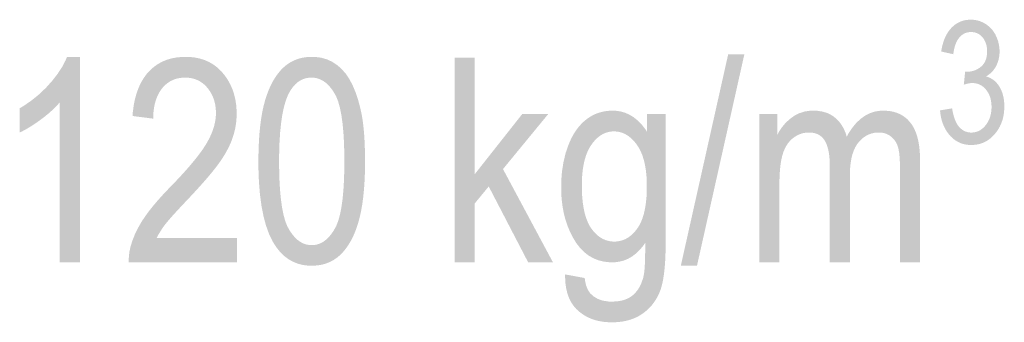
# Model space of a CAD drawing. Header units: millimetres. Extents: x 0 to 78750, y 0 to 63000.
# Tile 25 of 69: x 68796 to 69699, y 10231 to 10508. Entities that reach past the tile are written whole.
import ezdxf

# ---------------------------------------------------------------- set-up
doc = ezdxf.new("R2010")
doc.units = ezdxf.units.MM
doc.header["$LTSCALE"] = 1000
doc.layers.add('Text obecně', color=7, linetype='Continuous')

msp = doc.modelspace()

# ---------------------------------------------------------------- hatches: boundary and pattern name
at = {"layer": 'Text obecně', "linetype": 'Continuous', "lineweight": -3, "transparency": 33554687}
for points in [[(69640.43, 10425.27), (69651.48, 10427.07), (69651.72, 10425.61), (69652, 10424.24), (69652.28, 10422.87), (69652.6, 10421.61), (69652.92, 10420.34), (69653.27, 10419.19), (69653.64, 10418.02), (69654.04, 10416.96), (69654.45, 10415.9), (69654.9, 10414.95), (69655.34, 10413.99), (69655.83, 10413.13), (69656.31, 10412.28), (69656.84, 10411.54), (69657.37, 10410.79), (69657.94, 10410.14), (69658.51, 10409.49), (69659.11, 10408.92), (69659.71, 10408.36), (69660.34, 10407.87), (69660.98, 10407.38), (69661.64, 10406.97), (69662.31, 10406.57), (69663, 10406.25), (69663.7, 10405.92), (69664.43, 10405.68), (69665.16, 10405.44), (69665.92, 10405.27), (69666.69, 10405.11), (69667.48, 10405.03), (69668.27, 10404.95), (69669.1, 10404.95), (69670.07, 10404.95), (69671.02, 10405.06), (69671.96, 10405.17), (69672.85, 10405.38), (69673.75, 10405.58), (69674.62, 10405.9), (69675.48, 10406.22), (69676.3, 10406.64), (69677.13, 10407.06), (69677.92, 10407.59), (69678.69, 10408.11), (69679.45, 10408.75), (69680.2, 10409.38), (69680.9, 10410.12), (69681.61, 10410.86), (69682.28, 10411.71), (69682.95, 10412.55), (69683.53, 10413.44), (69684.12, 10414.33), (69684.62, 10415.28), (69685.13, 10416.23), (69685.54, 10417.22), (69685.96, 10418.22), (69686.29, 10419.26), (69686.63, 10420.3), (69686.87, 10421.4), (69687.13, 10422.5), (69687.3, 10423.65), (69687.46, 10424.79), (69687.55, 10425.99), (69687.63, 10427.18), (69687.63, 10428.43), (69687.63, 10429.62), (69687.56, 10430.75), (69687.47, 10431.89), (69687.32, 10432.98), (69687.16, 10434.07), (69686.93, 10435.1), (69686.7, 10436.13), (69686.39, 10437.11), (69686.08, 10438.1), (69685.69, 10439.02), (69685.3, 10439.95), (69684.83, 10440.83), (69684.37, 10441.71), (69683.83, 10442.53), (69683.28, 10443.35), (69682.66, 10444.13), (69682.04, 10444.9), (69681.37, 10445.57), (69680.71, 10446.25), (69680, 10446.83), (69679.29, 10447.41), (69678.55, 10447.89), (69677.8, 10448.37), (69677.01, 10448.76), (69676.23, 10449.15), (69675.39, 10449.44), (69674.56, 10449.72), (69673.68, 10449.92), (69672.81, 10450.11), (69671.89, 10450.21), (69670.98, 10450.3), (69670.01, 10450.3), (69669.23, 10450.3), (69668.35, 10450.21), (69667.48, 10450.11), (69666.5, 10449.92), (69665.53, 10449.73), (69664.45, 10449.44), (69663.39, 10449.16), (69662.22, 10448.77), (69663.45, 10460.86), (69664, 10460.78), (69664.45, 10460.75), (69664.89, 10460.71), (69665.23, 10460.71), (69666.99, 10460.71), (69668.67, 10460.99), (69670.35, 10461.28), (69671.93, 10461.85), (69673.52, 10462.43), (69675.03, 10463.29), (69676.52, 10464.16), (69677.94, 10465.3), (69678.64, 10465.88), (69679.26, 10466.53), (69679.88, 10467.19), (69680.41, 10467.92), (69680.93, 10468.65), (69681.37, 10469.45), (69681.82, 10470.26), (69682.17, 10471.15), (69682.53, 10472.04), (69682.79, 10473), (69683.05, 10473.97), (69683.23, 10475.01), (69683.4, 10476.05), (69683.49, 10477.17), (69683.59, 10478.29), (69683.59, 10479.49), (69683.59, 10480.44), (69683.52, 10481.34), (69683.45, 10482.26), (69683.33, 10483.12), (69683.2, 10483.99), (69683.01, 10484.81), (69682.81, 10485.64), (69682.55, 10486.43), (69682.3, 10487.21), (69681.97, 10487.96), (69681.66, 10488.7), (69681.27, 10489.4), (69680.88, 10490.11), (69680.43, 10490.78), (69679.98, 10491.44), (69679.47, 10492.06), (69678.96, 10492.68), (69678.4, 10493.23), (69677.85, 10493.77), (69677.27, 10494.24), (69676.67, 10494.7), (69676.04, 10495.1), (69675.42, 10495.49), (69674.76, 10495.8), (69674.09, 10496.11), (69673.39, 10496.34), (69672.69, 10496.58), (69671.96, 10496.73), (69671.21, 10496.89), (69670.44, 10496.97), (69669.66, 10497.04), (69668.85, 10497.04), (69668.05, 10497.04), (69667.27, 10496.97), (69666.5, 10496.88), (69665.76, 10496.72), (69665.02, 10496.57), (69664.32, 10496.33), (69663.61, 10496.09), (69662.93, 10495.77), (69662.27, 10495.46), (69661.63, 10495.06), (69660.99, 10494.67), (69660.38, 10494.19), (69659.78, 10493.71), (69659.21, 10493.15), (69658.64, 10492.6), (69658.1, 10491.96), (69657.57, 10491.33), (69657.07, 10490.62), (69656.59, 10489.9), (69656.15, 10489.1), (69655.71, 10488.31), (69655.32, 10487.44), (69654.91, 10486.56), (69654.57, 10485.61), (69654.23, 10484.66), (69653.93, 10483.63), (69653.63, 10482.6), (69653.38, 10481.48), (69653.14, 10480.37), (69652.93, 10479.19), (69652.73, 10477.99), (69652.58, 10476.72), (69641.53, 10479.21), (69641.78, 10480.94), (69642.12, 10482.58), (69642.45, 10484.22), (69642.87, 10485.76), (69643.29, 10487.31), (69643.78, 10488.74), (69644.27, 10490.19), (69644.85, 10491.54), (69645.42, 10492.88), (69646.08, 10494.13), (69646.74, 10495.37), (69647.47, 10496.53), (69648.21, 10497.67), (69649.03, 10498.72), (69649.85, 10499.78), (69650.74, 10500.73), (69651.64, 10501.68), (69652.6, 10502.52), (69653.55, 10503.35), (69654.56, 10504.07), (69655.57, 10504.78), (69656.63, 10505.38), (69657.69, 10505.97), (69658.8, 10506.45), (69659.93, 10506.93), (69661.1, 10507.29), (69662.27, 10507.65), (69663.5, 10507.89), (69664.72, 10508.12), (69666, 10508.24), (69667.29, 10508.36), (69668.62, 10508.36), (69670.46, 10508.36), (69672.24, 10508.12), (69674, 10507.87), (69675.7, 10507.37), (69677.4, 10506.88), (69679.02, 10506.14), (69680.64, 10505.4), (69682.19, 10504.42), (69683.74, 10503.43), (69685.11, 10502.27), (69686.49, 10501.1), (69687.67, 10499.75), (69688.86, 10498.41), (69689.86, 10496.88), (69690.86, 10495.36), (69691.69, 10493.65), (69692.5, 10491.95), (69693.12, 10490.19), (69693.74, 10488.43), (69694.15, 10486.62), (69694.56, 10484.81), (69694.76, 10482.95), (69694.97, 10481.09), (69694.97, 10479.17), (69694.97, 10477.35), (69694.78, 10475.61), (69694.58, 10473.88), (69694.19, 10472.22), (69693.8, 10470.57), (69693.21, 10468.99), (69692.62, 10467.41), (69691.84, 10465.92), (69691.06, 10464.42), (69690.09, 10463.09), (69689.11, 10461.74), (69687.95, 10460.56), (69686.8, 10459.37), (69685.45, 10458.33), (69684.1, 10457.3), (69682.57, 10456.42), (69683.56, 10456.13), (69684.5, 10455.77), (69685.45, 10455.4), (69686.34, 10454.96), (69687.22, 10454.52), (69688.05, 10454), (69688.88, 10453.48), (69689.65, 10452.89), (69690.43, 10452.29), (69691.15, 10451.61), (69691.86, 10450.94), (69692.53, 10450.19), (69693.19, 10449.44), (69693.8, 10448.61), (69694.4, 10447.77), (69694.96, 10446.88), (69695.51, 10445.97), (69695.99, 10445), (69696.47, 10444.05), (69696.88, 10443.02), (69697.29, 10442), (69697.64, 10440.93), (69697.99, 10439.85), (69698.26, 10438.71), (69698.53, 10437.58), (69698.74, 10436.39), (69698.95, 10435.21), (69699.09, 10433.95), (69699.22, 10432.71), (69699.29, 10431.4), (69699.36, 10430.1), (69699.36, 10428.74), (69699.36, 10426.9), (69699.22, 10425.13), (69699.09, 10423.36), (69698.83, 10421.66), (69698.55, 10419.96), (69698.15, 10418.33), (69697.75, 10416.7), (69697.22, 10415.14), (69696.68, 10413.58), (69696, 10412.09), (69695.33, 10410.6), (69694.53, 10409.18), (69693.72, 10407.76), (69692.78, 10406.41), (69691.84, 10405.06), (69690.77, 10403.78), (69689.69, 10402.51), (69688.55, 10401.39), (69687.4, 10400.27), (69686.18, 10399.3), (69684.97, 10398.34), (69683.68, 10397.54), (69682.39, 10396.74), (69681.04, 10396.11), (69679.68, 10395.47), (69678.25, 10394.98), (69676.83, 10394.5), (69675.33, 10394.18), (69673.82, 10393.87), (69672.25, 10393.71), (69670.68, 10393.55), (69669.04, 10393.55), (69667.56, 10393.55), (69666.14, 10393.68), (69664.72, 10393.83), (69663.37, 10394.1), (69662.01, 10394.37), (69660.72, 10394.79), (69659.43, 10395.2), (69658.2, 10395.76), (69656.97, 10396.31), (69655.8, 10397), (69654.63, 10397.69), (69653.53, 10398.51), (69652.42, 10399.34), (69651.38, 10400.31), (69650.34, 10401.28), (69649.37, 10402.38), (69648.39, 10403.49), (69647.52, 10404.67), (69646.64, 10405.86), (69645.88, 10407.12), (69645.1, 10408.39), (69644.44, 10409.74), (69643.78, 10411.09), (69643.22, 10412.53), (69642.66, 10413.95), (69642.21, 10415.46), (69641.76, 10416.98), (69641.4, 10418.57), (69641.06, 10420.17), (69640.82, 10421.84), (69640.57, 10423.52)], [(68851.64, 10286.06), (68833.23, 10286.06), (68833.23, 10432.71), (68831.58, 10430.74), (68829.66, 10428.75), (68827.73, 10426.77), (68825.55, 10424.79), (68823.37, 10422.81), (68820.94, 10420.83), (68818.5, 10418.85), (68815.8, 10416.86), (68813.1, 10414.88), (68810.55, 10413.14), (68807.99, 10411.41), (68805.56, 10409.93), (68803.14, 10408.44), (68800.85, 10407.2), (68798.57, 10405.96), (68796.42, 10404.97), (68796.42, 10427.22), (68800.28, 10429.49), (68803.89, 10432), (68807.52, 10434.51), (68810.89, 10437.26), (68814.27, 10440.01), (68817.4, 10442.99), (68820.53, 10445.98), (68823.42, 10449.22), (68826.31, 10452.44), (68828.78, 10455.62), (68831.24, 10458.8), (68833.29, 10461.93), (68835.33, 10465.07), (68836.96, 10468.15), (68838.58, 10471.24), (68839.78, 10474.27), (68851.64, 10474.27)], [(68995.58, 10308.21), (68995.58, 10286.06), (68896.46, 10286.06), (68896.41, 10288.14), (68896.51, 10290.18), (68896.63, 10292.22), (68896.89, 10294.22), (68897.16, 10296.22), (68897.59, 10298.18), (68898.02, 10300.14), (68898.61, 10302.06), (68899.56, 10305.23), (68900.79, 10308.38), (68902.02, 10311.52), (68903.54, 10314.64), (68905.06, 10317.76), (68906.86, 10320.85), (68908.66, 10323.94), (68910.75, 10327.01), (68911.79, 10328.54), (68912.95, 10330.14), (68914.11, 10331.74), (68915.38, 10333.39), (68916.66, 10335.04), (68918.05, 10336.75), (68919.44, 10338.46), (68920.94, 10340.24), (68922.45, 10342.01), (68924.07, 10343.84), (68925.69, 10345.67), (68927.42, 10347.56), (68929.16, 10349.46), (68931.01, 10351.4), (68932.86, 10353.35), (68934.82, 10355.36), (68937.88, 10358.5), (68940.69, 10361.47), (68943.49, 10364.45), (68946.04, 10367.25), (68948.6, 10370.06), (68950.91, 10372.71), (68953.22, 10375.36), (68955.28, 10377.85), (68957.34, 10380.33), (68959.16, 10382.65), (68960.97, 10384.96), (68962.54, 10387.12), (68964.1, 10389.28), (68965.42, 10391.28), (68966.74, 10393.27), (68967.81, 10395.09), (68968.88, 10396.93), (68969.82, 10398.73), (68970.76, 10400.53), (68971.55, 10402.31), (68972.36, 10404.1), (68973.03, 10405.85), (68973.7, 10407.61), (68974.23, 10409.34), (68974.77, 10411.07), (68975.17, 10412.78), (68975.57, 10414.48), (68975.84, 10416.17), (68976.1, 10417.85), (68976.25, 10419.51), (68976.38, 10421.17), (68976.38, 10422.8), (68976.38, 10424.51), (68976.25, 10426.15), (68976.13, 10427.8), (68975.89, 10429.37), (68975.65, 10430.95), (68975.28, 10432.46), (68974.91, 10433.97), (68974.42, 10435.4), (68973.93, 10436.85), (68973.32, 10438.22), (68972.71, 10439.6), (68971.98, 10440.91), (68971.25, 10442.21), (68970.4, 10443.45), (68969.54, 10444.7), (68968.57, 10445.87), (68967.59, 10447.04), (68966.53, 10448.08), (68965.48, 10449.1), (68964.36, 10449.98), (68963.24, 10450.86), (68962.04, 10451.59), (68960.84, 10452.33), (68959.56, 10452.92), (68958.28, 10453.5), (68956.94, 10453.94), (68955.59, 10454.38), (68954.17, 10454.68), (68952.75, 10454.97), (68951.25, 10455.12), (68949.75, 10455.26), (68948.18, 10455.26), (68946.52, 10455.26), (68944.94, 10455.11), (68943.37, 10454.96), (68941.87, 10454.64), (68940.38, 10454.33), (68938.97, 10453.87), (68937.56, 10453.4), (68936.23, 10452.77), (68934.91, 10452.15), (68933.66, 10451.37), (68932.41, 10450.59), (68931.25, 10449.66), (68930.09, 10448.72), (68929.01, 10447.63), (68927.93, 10446.54), (68926.94, 10445.29), (68925.94, 10444.05), (68925.06, 10442.68), (68924.19, 10441.31), (68923.45, 10439.83), (68922.69, 10438.34), (68922.07, 10436.74), (68921.44, 10435.13), (68920.94, 10433.41), (68920.43, 10431.68), (68920.05, 10429.83), (68919.67, 10427.98), (68919.41, 10426.02), (68919.15, 10424.06), (68919.02, 10421.97), (68918.88, 10419.89), (68918.87, 10417.68), (68899.89, 10420.11), (68900.13, 10423.42), (68900.55, 10426.52), (68900.95, 10429.63), (68901.53, 10432.54), (68902.11, 10435.46), (68902.86, 10438.17), (68903.6, 10440.89), (68904.52, 10443.41), (68905.44, 10445.92), (68906.52, 10448.25), (68907.6, 10450.58), (68908.85, 10452.7), (68910.1, 10454.82), (68911.51, 10456.75), (68912.93, 10458.68), (68914.52, 10460.41), (68916.11, 10462.14), (68917.83, 10463.66), (68919.55, 10465.17), (68921.41, 10466.47), (68923.27, 10467.77), (68925.26, 10468.86), (68927.25, 10469.94), (68929.38, 10470.81), (68931.51, 10471.68), (68933.78, 10472.32), (68936.04, 10472.97), (68938.44, 10473.41), (68940.85, 10473.84), (68943.38, 10474.05), (68945.92, 10474.27), (68948.59, 10474.27), (68951.29, 10474.27), (68953.85, 10474.04), (68956.41, 10473.81), (68958.82, 10473.34), (68961.24, 10472.87), (68963.52, 10472.17), (68965.8, 10471.47), (68967.93, 10470.53), (68970.07, 10469.6), (68972.06, 10468.43), (68974.06, 10467.26), (68975.91, 10465.86), (68977.77, 10464.45), (68979.48, 10462.83), (68981.2, 10461.19), (68982.77, 10459.32), (68984.34, 10457.45), (68985.72, 10455.47), (68987.1, 10453.49), (68988.28, 10451.39), (68989.45, 10449.3), (68990.44, 10447.1), (68991.42, 10444.89), (68992.2, 10442.57), (68992.99, 10440.26), (68993.58, 10437.83), (68994.18, 10435.4), (68994.57, 10432.86), (68994.96, 10430.31), (68995.16, 10427.66), (68995.36, 10425.01), (68995.36, 10422.25), (68995.36, 10419.44), (68995.12, 10416.65), (68994.9, 10413.86), (68994.44, 10411.1), (68993.98, 10408.33), (68993.28, 10405.59), (68992.59, 10402.85), (68991.67, 10400.13), (68990.75, 10397.42), (68989.54, 10394.63), (68988.31, 10391.85), (68986.78, 10388.98), (68985.26, 10386.13), (68983.42, 10383.19), (68981.59, 10380.26), (68979.46, 10377.26), (68978.4, 10375.75), (68977.15, 10374.11), (68975.91, 10372.47), (68974.49, 10370.69), (68973.07, 10368.91), (68971.48, 10366.99), (68969.88, 10365.06), (68968.11, 10363.01), (68966.34, 10360.94), (68964.39, 10358.74), (68962.44, 10356.54), (68960.32, 10354.2), (68958.19, 10351.85), (68955.89, 10349.37), (68953.59, 10346.89), (68951.11, 10344.27), (68949.04, 10342.09), (68947.16, 10340.09), (68945.27, 10338.1), (68943.57, 10336.27), (68941.87, 10334.45), (68940.35, 10332.8), (68938.84, 10331.15), (68937.51, 10329.68), (68936.18, 10328.21), (68935.04, 10326.9), (68933.89, 10325.6), (68932.93, 10324.48), (68931.97, 10323.35), (68931.2, 10322.4), (68930.43, 10321.45), (68929.83, 10320.68), (68927.49, 10317.57), (68925.54, 10314.46), (68923.6, 10311.35), (68922.06, 10308.21)], [(69402.71, 10282.91), (69446.15, 10476.7), (69460.99, 10476.7), (69417.54, 10282.91)], [(69195.28, 10286.06), (69195.28, 10473.55), (69213.69, 10473.55), (69213.69, 10366.71), (69257.33, 10421.97), (69281.17, 10421.97), (69239.63, 10371.46), (69285.41, 10286.06), (69262.68, 10286.06), (69226.54, 10355.54), (69213.69, 10339.92), (69213.69, 10286.06)], [(69474.72, 10286.06), (69474.72, 10421.97), (69491.18, 10421.97), (69491.18, 10402.78), (69492.46, 10405.29), (69493.95, 10407.54), (69495.44, 10409.8), (69497.14, 10411.81), (69498.85, 10413.82), (69500.76, 10415.59), (69502.67, 10417.36), (69504.79, 10418.88), (69506.92, 10420.4), (69509.19, 10421.54), (69511.46, 10422.68), (69513.88, 10423.45), (69516.3, 10424.21), (69518.87, 10424.59), (69521.43, 10424.97), (69524.15, 10424.97), (69527.17, 10424.97), (69529.92, 10424.57), (69532.66, 10424.18), (69535.14, 10423.39), (69537.62, 10422.62), (69539.81, 10421.44), (69542.02, 10420.26), (69543.95, 10418.69), (69545.88, 10417.11), (69547.54, 10415.24), (69549.18, 10413.35), (69550.54, 10411.16), (69551.9, 10408.96), (69552.98, 10406.46), (69554.06, 10403.94), (69554.86, 10401.13), (69556.48, 10404.1), (69558.21, 10406.72), (69559.95, 10409.32), (69561.8, 10411.56), (69563.65, 10413.79), (69565.64, 10415.66), (69567.62, 10417.52), (69569.72, 10419.01), (69571.82, 10420.5), (69574.04, 10421.62), (69576.26, 10422.73), (69578.61, 10423.48), (69580.95, 10424.22), (69583.42, 10424.59), (69585.88, 10424.97), (69588.47, 10424.97), (69590.49, 10424.97), (69592.41, 10424.79), (69594.31, 10424.62), (69596.1, 10424.27), (69597.89, 10423.92), (69599.57, 10423.39), (69601.24, 10422.87), (69602.8, 10422.17), (69604.35, 10421.47), (69605.79, 10420.6), (69607.23, 10419.73), (69608.55, 10418.67), (69609.88, 10417.63), (69611.08, 10416.4), (69612.29, 10415.18), (69613.38, 10413.78), (69614.47, 10412.38), (69615.42, 10410.79), (69616.37, 10409.2), (69617.18, 10407.43), (69618, 10405.65), (69618.69, 10403.69), (69619.36, 10401.72), (69619.91, 10399.56), (69620.46, 10397.41), (69620.86, 10395.07), (69621.27, 10392.72), (69621.54, 10390.19), (69621.82, 10387.66), (69621.95, 10384.93), (69622.09, 10382.21), (69622.09, 10379.31), (69622.09, 10286.06), (69603.68, 10286.06), (69603.68, 10371.59), (69603.68, 10375.04), (69603.57, 10378.01), (69603.46, 10380.98), (69603.23, 10383.47), (69603.01, 10385.95), (69602.67, 10387.95), (69602.34, 10389.95), (69601.89, 10391.47), (69601.44, 10392.99), (69600.81, 10394.36), (69600.18, 10395.73), (69599.37, 10396.96), (69598.55, 10398.18), (69597.56, 10399.25), (69596.57, 10400.33), (69595.39, 10401.25), (69594.21, 10402.18), (69592.93, 10402.87), (69591.65, 10403.57), (69590.27, 10404.03), (69588.89, 10404.5), (69587.4, 10404.73), (69585.92, 10404.96), (69584.33, 10404.96), (69582.9, 10404.96), (69581.53, 10404.81), (69580.16, 10404.66), (69578.84, 10404.36), (69577.53, 10404.07), (69576.28, 10403.62), (69575.03, 10403.17), (69573.84, 10402.58), (69572.65, 10401.99), (69571.52, 10401.24), (69570.4, 10400.5), (69569.33, 10399.6), (69568.26, 10398.71), (69567.25, 10397.67), (69566.24, 10396.62), (69565.29, 10395.44), (69564.35, 10394.25), (69563.52, 10392.87), (69562.69, 10391.51), (69561.98, 10389.95), (69561.27, 10388.41), (69560.68, 10386.69), (69560.08, 10384.96), (69559.61, 10383.05), (69559.14, 10381.14), (69558.79, 10379.06), (69558.43, 10376.97), (69558.19, 10374.71), (69557.96, 10372.45), (69557.84, 10370), (69557.72, 10367.57), (69557.72, 10364.94), (69557.72, 10286.06), (69539.31, 10286.06), (69539.31, 10374.28), (69539.31, 10376.19), (69539.24, 10377.99), (69539.17, 10379.79), (69539.04, 10381.47), (69538.89, 10383.15), (69538.68, 10384.71), (69538.47, 10386.26), (69538.19, 10387.7), (69537.9, 10389.13), (69537.56, 10390.46), (69537.2, 10391.78), (69536.78, 10392.97), (69536.36, 10394.17), (69535.86, 10395.25), (69535.37, 10396.33), (69534.81, 10397.29), (69534.25, 10398.25), (69533.59, 10399.09), (69532.94, 10399.93), (69532.19, 10400.65), (69531.45, 10401.37), (69530.62, 10401.97), (69529.79, 10402.57), (69528.87, 10403.05), (69527.94, 10403.53), (69526.93, 10403.88), (69525.92, 10404.24), (69524.82, 10404.48), (69523.72, 10404.73), (69522.53, 10404.84), (69521.34, 10404.96), (69520.06, 10404.96), (69518.11, 10404.96), (69516.24, 10404.64), (69514.37, 10404.32), (69512.57, 10403.69), (69510.77, 10403.05), (69509.05, 10402.08), (69507.32, 10401.13), (69505.67, 10399.85), (69504.02, 10398.57), (69502.6, 10397), (69501.17, 10395.42), (69499.97, 10393.55), (69498.77, 10391.68), (69497.81, 10389.51), (69496.83, 10387.35), (69496.1, 10384.89), (69495.72, 10383.66), (69495.4, 10382.3), (69495.08, 10380.93), (69494.8, 10379.43), (69494.52, 10377.92), (69494.28, 10376.28), (69494.05, 10374.65), (69493.86, 10372.87), (69493.68, 10371.1), (69493.54, 10369.18), (69493.41, 10367.28), (69493.31, 10365.23), (69493.22, 10363.18), (69493.17, 10361), (69493.13, 10358.82), (69493.13, 10356.5), (69493.13, 10286.06)]]:
    msp.add_hatch(color=7, dxfattribs=at).paths.add_polyline_path(points, flags=16)
h = msp.add_hatch(color=7, dxfattribs=at)
h.paths.add_polyline_path([(69015.36, 10378.53), (69015.36, 10382.68), (69015.44, 10386.64), (69015.53, 10390.59), (69015.71, 10394.34), (69015.88, 10398.09), (69016.13, 10401.64), (69016.39, 10405.18), (69016.73, 10408.53), (69017.07, 10411.88), (69017.5, 10415.02), (69017.93, 10418.17), (69018.44, 10421.1), (69018.95, 10424.05), (69019.55, 10426.79), (69020.15, 10429.52), (69020.84, 10432.06), (69021.51, 10434.6), (69022.28, 10436.99), (69023.05, 10439.38), (69023.9, 10441.63), (69024.75, 10443.87), (69025.69, 10445.97), (69026.62, 10448.07), (69027.63, 10450.02), (69028.65, 10451.98), (69029.75, 10453.78), (69030.85, 10455.59), (69032.03, 10457.25), (69033.21, 10458.92), (69034.48, 10460.43), (69035.74, 10461.95), (69037.09, 10463.31), (69038.44, 10464.68), (69039.88, 10465.88), (69041.31, 10467.08), (69042.83, 10468.11), (69044.36, 10469.14), (69045.96, 10469.99), (69047.58, 10470.85), (69049.27, 10471.54), (69050.96, 10472.22), (69052.75, 10472.73), (69054.53, 10473.25), (69056.41, 10473.59), (69058.28, 10473.93), (69060.24, 10474.1), (69062.19, 10474.27), (69064.23, 10474.27), (69067.25, 10474.27), (69070.09, 10473.89), (69072.92, 10473.51), (69075.57, 10472.75), (69078.22, 10472), (69080.68, 10470.86), (69083.15, 10469.72), (69085.43, 10468.2), (69087.72, 10466.68), (69089.79, 10464.83), (69091.88, 10462.98), (69093.76, 10460.78), (69095.64, 10458.6), (69097.31, 10456.08), (69098.99, 10453.55), (69100.47, 10450.69), (69101.94, 10447.83), (69103.26, 10444.66), (69104.58, 10441.49), (69105.73, 10438.01), (69106.89, 10434.52), (69107.89, 10430.72), (69108.89, 10426.93), (69109.74, 10422.82), (69110.16, 10420.77), (69110.53, 10418.54), (69110.9, 10416.31), (69111.22, 10413.89), (69111.53, 10411.49), (69111.8, 10408.9), (69112.06, 10406.3), (69112.27, 10403.54), (69112.48, 10400.77), (69112.64, 10397.82), (69112.8, 10394.87), (69112.9, 10391.75), (69113.01, 10388.62), (69113.06, 10385.32), (69113.11, 10382.02), (69113.11, 10378.53), (69113.11, 10374.41), (69113.03, 10370.48), (69112.94, 10366.56), (69112.77, 10362.83), (69112.6, 10359.1), (69112.35, 10355.58), (69112.1, 10352.05), (69111.76, 10348.72), (69111.42, 10345.39), (69111, 10342.26), (69110.57, 10339.13), (69110.06, 10336.19), (69109.56, 10333.26), (69108.97, 10330.52), (69108.37, 10327.79), (69107.69, 10325.25), (69107.02, 10322.72), (69106.26, 10320.32), (69105.5, 10317.93), (69104.65, 10315.68), (69103.8, 10313.44), (69102.88, 10311.33), (69101.94, 10309.23), (69100.93, 10307.28), (69099.92, 10305.32), (69098.82, 10303.5), (69097.73, 10301.69), (69096.55, 10300.03), (69095.36, 10298.36), (69094.1, 10296.84), (69092.84, 10295.31), (69091.48, 10293.93), (69090.14, 10292.56), (69088.7, 10291.36), (69087.26, 10290.15), (69085.74, 10289.12), (69084.21, 10288.08), (69082.6, 10287.22), (69080.98, 10286.36), (69079.28, 10285.67), (69077.58, 10284.98), (69075.79, 10284.47), (69073.99, 10283.95), (69072.12, 10283.6), (69070.23, 10283.26), (69068.27, 10283.09), (69066.29, 10282.91), (69064.23, 10282.91), (69061.53, 10282.91), (69058.96, 10283.21), (69056.4, 10283.52), (69053.98, 10284.13), (69051.56, 10284.73), (69049.29, 10285.64), (69047.02, 10286.54), (69044.88, 10287.75), (69042.76, 10288.96), (69040.77, 10290.48), (69038.8, 10291.99), (69036.96, 10293.8), (69035.12, 10295.62), (69033.43, 10297.74), (69031.73, 10299.86), (69030.19, 10302.27), (69028.34, 10305.2), (69026.71, 10308.6), (69025.09, 10311.98), (69023.7, 10315.84), (69022.32, 10319.69), (69021.15, 10323.99), (69020, 10328.31), (69019.07, 10333.07), (69018.15, 10337.84), (69017.45, 10343.06), (69016.75, 10348.28), (69016.29, 10353.96), (69015.82, 10359.65), (69015.59, 10365.79), (69015.36, 10371.93)], flags=16)
h.paths.add_polyline_path([(69034.34, 10378.52), (69034.34, 10372.74), (69034.48, 10367.45), (69034.61, 10362.15), (69034.88, 10357.33), (69035.15, 10352.53), (69035.55, 10348.2), (69035.96, 10343.87), (69036.5, 10340.03), (69037.04, 10336.18), (69037.71, 10332.82), (69038.38, 10329.46), (69039.19, 10326.59), (69040, 10323.72), (69040.94, 10321.33), (69041.89, 10318.93), (69042.97, 10317.03), (69044.04, 10315.12), (69045.18, 10313.46), (69046.32, 10311.79), (69047.53, 10310.36), (69048.73, 10308.92), (69050, 10307.73), (69051.26, 10306.54), (69052.59, 10305.59), (69053.92, 10304.64), (69055.32, 10303.93), (69056.71, 10303.21), (69058.17, 10302.73), (69059.62, 10302.25), (69061.14, 10302.02), (69062.65, 10301.78), (69064.23, 10301.78), (69065.82, 10301.78), (69067.34, 10302.02), (69068.86, 10302.26), (69070.31, 10302.74), (69071.77, 10303.21), (69073.16, 10303.93), (69074.55, 10304.65), (69075.88, 10305.61), (69077.21, 10306.56), (69078.47, 10307.76), (69079.75, 10308.95), (69080.95, 10310.39), (69082.15, 10311.82), (69083.29, 10313.5), (69084.43, 10315.17), (69085.51, 10317.1), (69086.59, 10319), (69087.53, 10321.4), (69088.48, 10323.79), (69089.29, 10326.67), (69090.09, 10329.55), (69090.77, 10332.91), (69091.44, 10336.27), (69091.98, 10340.11), (69092.52, 10343.94), (69092.93, 10348.27), (69093.32, 10352.59), (69093.6, 10357.39), (69093.86, 10362.19), (69094, 10367.47), (69094.14, 10372.76), (69094.14, 10378.52), (69094.14, 10384.3), (69094, 10389.61), (69093.86, 10394.91), (69093.6, 10399.73), (69093.32, 10404.54), (69092.93, 10408.88), (69092.52, 10413.21), (69091.99, 10417.05), (69091.45, 10420.9), (69090.77, 10424.25), (69090.1, 10427.62), (69089.3, 10430.49), (69088.49, 10433.37), (69087.54, 10435.75), (69086.6, 10438.14), (69085.52, 10440.04), (69084.45, 10441.95), (69083.3, 10443.61), (69082.17, 10445.28), (69080.96, 10446.7), (69079.75, 10448.13), (69078.47, 10449.32), (69077.19, 10450.51), (69075.85, 10451.46), (69074.51, 10452.41), (69073.1, 10453.12), (69071.69, 10453.84), (69070.21, 10454.32), (69068.73, 10454.79), (69067.19, 10455.03), (69065.65, 10455.26), (69064.04, 10455.26), (69062.45, 10455.26), (69060.95, 10455.06), (69059.45, 10454.84), (69058.03, 10454.43), (69056.6, 10454), (69055.26, 10453.38), (69053.92, 10452.75), (69052.65, 10451.91), (69051.38, 10451.07), (69050.2, 10450.02), (69049.01, 10448.97), (69047.91, 10447.71), (69046.8, 10446.45), (69045.78, 10444.99), (69044.75, 10443.51), (69043.8, 10441.83), (69042.62, 10439.69), (69041.59, 10437.1), (69040.55, 10434.5), (69039.66, 10431.45), (69038.77, 10428.41), (69038.04, 10424.9), (69037.29, 10421.4), (69036.7, 10417.44), (69036.12, 10413.48), (69035.67, 10409.07), (69035.22, 10404.66), (69034.93, 10399.8), (69034.64, 10394.93), (69034.49, 10389.61), (69034.34, 10384.3)])
h = msp.add_hatch(color=7, dxfattribs=at)
h.paths.add_polyline_path([(69296.65, 10274.91), (69314.59, 10271.62), (69314.87, 10269.03), (69315.41, 10266.77), (69315.94, 10264.53), (69316.72, 10262.63), (69317.5, 10260.74), (69318.53, 10259.2), (69319.56, 10257.66), (69320.84, 10256.47), (69322.55, 10254.86), (69324.57, 10253.66), (69326.61, 10252.45), (69328.94, 10251.65), (69331.28, 10250.85), (69333.94, 10250.45), (69336.59, 10250.05), (69339.56, 10250.05), (69341.16, 10250.05), (69342.66, 10250.15), (69344.17, 10250.25), (69345.59, 10250.44), (69347, 10250.64), (69348.33, 10250.94), (69349.65, 10251.24), (69350.89, 10251.64), (69352.13, 10252.04), (69353.27, 10252.54), (69354.41, 10253.04), (69355.46, 10253.63), (69356.52, 10254.23), (69357.47, 10254.93), (69358.43, 10255.63), (69359.3, 10256.43), (69361.04, 10258.02), (69362.5, 10259.94), (69363.95, 10261.85), (69365.14, 10264.08), (69366.31, 10266.32), (69367.2, 10268.87), (69368.1, 10271.42), (69368.72, 10274.3), (69368.89, 10275.17), (69369.05, 10276.29), (69369.2, 10277.41), (69369.34, 10278.77), (69369.47, 10280.13), (69369.58, 10281.73), (69369.69, 10283.34), (69369.76, 10285.18), (69369.85, 10287.02), (69369.91, 10289.1), (69369.96, 10291.19), (69370, 10293.51), (69370.04, 10295.84), (69370.05, 10298.4), (69370.06, 10300.97), (69370.04, 10303.78), (69368.54, 10301.56), (69366.93, 10299.63), (69365.33, 10297.69), (69363.63, 10296.03), (69361.94, 10294.36), (69360.15, 10292.98), (69358.36, 10291.59), (69356.49, 10290.49), (69354.6, 10289.38), (69352.63, 10288.55), (69350.66, 10287.72), (69348.59, 10287.16), (69346.53, 10286.61), (69344.37, 10286.34), (69342.21, 10286.06), (69339.96, 10286.06), (69337.16, 10286.06), (69334.51, 10286.37), (69331.87, 10286.69), (69329.39, 10287.32), (69326.9, 10287.95), (69324.57, 10288.9), (69322.25, 10289.85), (69320.08, 10291.11), (69317.91, 10292.37), (69315.9, 10293.95), (69313.89, 10295.53), (69312.04, 10297.43), (69310.19, 10299.32), (69308.5, 10301.53), (69306.8, 10303.74), (69305.27, 10306.27), (69303.73, 10308.79), (69302.39, 10311.45), (69301.04, 10314.1), (69299.89, 10316.88), (69298.75, 10319.65), (69297.79, 10322.56), (69296.82, 10325.46), (69296.05, 10328.49), (69295.29, 10331.52), (69294.72, 10334.68), (69294.14, 10337.83), (69293.76, 10341.11), (69293.37, 10344.4), (69293.18, 10347.8), (69292.98, 10351.21), (69292.98, 10354.74), (69292.98, 10359.61), (69293.34, 10364.28), (69293.69, 10368.95), (69294.4, 10373.44), (69295.1, 10377.92), (69296.15, 10382.22), (69297.21, 10386.52), (69298.61, 10390.63), (69299.32, 10392.68), (69300.1, 10394.62), (69300.88, 10396.56), (69301.74, 10398.38), (69302.6, 10400.19), (69303.54, 10401.9), (69304.49, 10403.6), (69305.51, 10405.19), (69306.53, 10406.78), (69307.63, 10408.25), (69308.72, 10409.72), (69309.91, 10411.07), (69311.08, 10412.43), (69312.34, 10413.66), (69313.6, 10414.9), (69314.93, 10416.01), (69316.26, 10417.14), (69317.66, 10418.12), (69319.06, 10419.09), (69320.51, 10419.93), (69321.96, 10420.77), (69323.47, 10421.47), (69324.98, 10422.17), (69326.56, 10422.73), (69328.12, 10423.29), (69329.75, 10423.71), (69331.38, 10424.13), (69333.06, 10424.41), (69334.75, 10424.69), (69336.5, 10424.83), (69338.24, 10424.97), (69340.05, 10424.97), (69342.45, 10424.97), (69344.75, 10424.67), (69347.05, 10424.36), (69349.24, 10423.75), (69351.43, 10423.15), (69353.52, 10422.24), (69355.61, 10421.32), (69357.59, 10420.11), (69359.57, 10418.89), (69361.45, 10417.37), (69363.33, 10415.85), (69365.1, 10414.04), (69366.87, 10412.21), (69368.53, 10410.09), (69370.2, 10407.96), (69371.76, 10405.53), (69371.76, 10421.97), (69388.8, 10421.97), (69388.8, 10304.57), (69388.8, 10300.61), (69388.71, 10296.93), (69388.64, 10293.25), (69388.48, 10289.87), (69388.31, 10286.48), (69388.07, 10283.38), (69387.83, 10280.28), (69387.5, 10277.47), (69387.18, 10274.67), (69386.78, 10272.14), (69386.37, 10269.63), (69385.89, 10267.39), (69385.4, 10265.16), (69384.84, 10263.22), (69384.27, 10261.27), (69383.62, 10259.62), (69382.98, 10257.96), (69382.24, 10256.4), (69381.5, 10254.83), (69380.66, 10253.35), (69379.83, 10251.86), (69378.9, 10250.47), (69377.97, 10249.08), (69376.95, 10247.78), (69375.92, 10246.46), (69374.8, 10245.25), (69373.68, 10244.03), (69372.47, 10242.89), (69371.26, 10241.76), (69369.95, 10240.71), (69368.65, 10239.67), (69367.25, 10238.71), (69365.84, 10237.75), (69364.36, 10236.91), (69362.87, 10236.07), (69361.32, 10235.35), (69359.75, 10234.63), (69358.1, 10234.03), (69356.46, 10233.44), (69354.73, 10232.95), (69353.02, 10232.47), (69351.21, 10232.12), (69349.41, 10231.76), (69347.52, 10231.52), (69345.63, 10231.27), (69343.67, 10231.16), (69341.7, 10231.04), (69339.65, 10231.04), (69337.22, 10231.04), (69334.9, 10231.21), (69332.59, 10231.38), (69330.39, 10231.72), (69328.19, 10232.06), (69326.11, 10232.57), (69324.03, 10233.09), (69322.06, 10233.77), (69320.1, 10234.45), (69318.25, 10235.31), (69316.41, 10236.16), (69314.68, 10237.19), (69312.94, 10238.22), (69311.33, 10239.41), (69309.71, 10240.61), (69308.22, 10241.97), (69306.72, 10243.34), (69305.42, 10244.88), (69304.11, 10246.42), (69303, 10248.13), (69301.89, 10249.85), (69300.97, 10251.73), (69300.06, 10253.62), (69299.33, 10255.68), (69298.61, 10257.73), (69298.08, 10259.97), (69297.56, 10262.2), (69297.22, 10264.6), (69296.88, 10267.01), (69296.74, 10269.58), (69296.59, 10272.16)], flags=16)
h.paths.add_polyline_path([(69311.96, 10356.41), (69311.96, 10353.07), (69312.09, 10349.95), (69312.23, 10346.82), (69312.5, 10343.93), (69312.76, 10341.04), (69313.16, 10338.37), (69313.55, 10335.7), (69314.09, 10333.27), (69314.61, 10330.82), (69315.28, 10328.61), (69315.94, 10326.39), (69316.74, 10324.41), (69317.53, 10322.42), (69318.46, 10320.66), (69319.38, 10318.89), (69320.44, 10317.36), (69321.51, 10315.82), (69322.64, 10314.48), (69323.76, 10313.13), (69324.95, 10311.98), (69326.14, 10310.82), (69327.41, 10309.87), (69328.67, 10308.91), (69330, 10308.14), (69331.33, 10307.37), (69332.72, 10306.8), (69334.12, 10306.21), (69335.58, 10305.83), (69337.04, 10305.45), (69338.57, 10305.26), (69340.1, 10305.06), (69341.7, 10305.06), (69343.28, 10305.06), (69344.8, 10305.26), (69346.32, 10305.45), (69347.77, 10305.83), (69349.23, 10306.21), (69350.62, 10306.78), (69352.02, 10307.36), (69353.34, 10308.12), (69354.68, 10308.89), (69355.93, 10309.84), (69357.2, 10310.8), (69358.4, 10311.95), (69359.61, 10313.09), (69360.74, 10314.43), (69361.88, 10315.77), (69362.95, 10317.29), (69364.02, 10318.82), (69364.96, 10320.57), (69365.9, 10322.31), (69366.71, 10324.27), (69367.51, 10326.24), (69368.18, 10328.42), (69368.85, 10330.6), (69369.38, 10332.99), (69369.92, 10335.39), (69370.32, 10338), (69370.73, 10340.62), (69370.99, 10343.44), (69371.26, 10346.28), (69371.4, 10349.33), (69371.53, 10352.38), (69371.53, 10355.64), (69371.53, 10358.76), (69371.4, 10361.69), (69371.26, 10364.62), (69370.98, 10367.36), (69370.7, 10370.09), (69370.29, 10372.64), (69369.88, 10375.18), (69369.32, 10377.54), (69368.77, 10379.89), (69368.08, 10382.05), (69367.39, 10384.21), (69366.56, 10386.18), (69365.73, 10388.15), (69364.77, 10389.92), (69363.79, 10391.7), (69362.7, 10393.29), (69361.59, 10394.87), (69360.42, 10396.26), (69359.27, 10397.64), (69358.04, 10398.83), (69356.83, 10400.02), (69355.55, 10401.01), (69354.28, 10402), (69352.95, 10402.79), (69351.62, 10403.59), (69350.23, 10404.18), (69348.84, 10404.77), (69347.39, 10405.17), (69345.95, 10405.56), (69344.45, 10405.76), (69342.95, 10405.96), (69341.39, 10405.96), (69339.86, 10405.96), (69338.38, 10405.76), (69336.91, 10405.57), (69335.49, 10405.18), (69334.07, 10404.79), (69332.71, 10404.2), (69331.35, 10403.62), (69330.05, 10402.84), (69328.75, 10402.06), (69327.5, 10401.09), (69326.26, 10400.11), (69325.07, 10398.94), (69323.88, 10397.77), (69322.76, 10396.4), (69321.62, 10395.04), (69320.55, 10393.48), (69319.48, 10391.91), (69318.54, 10390.17), (69317.6, 10388.42), (69316.79, 10386.48), (69315.99, 10384.54), (69315.32, 10382.41), (69314.65, 10380.28), (69314.11, 10377.97), (69313.57, 10375.65), (69313.17, 10373.15), (69312.77, 10370.64), (69312.5, 10367.94), (69312.24, 10365.25), (69312.1, 10362.36), (69311.96, 10359.48)])

doc.saveas('drawing.dxf')
